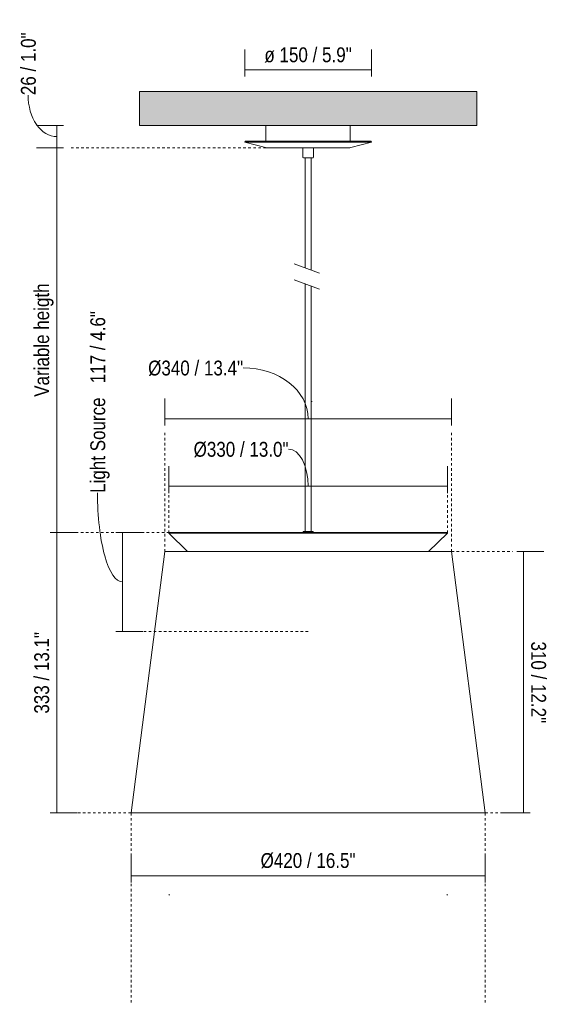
# Model space of a CAD drawing. Header units: millimetres. Extents: x 6253 to 8576, y 958 to 6863.
# Tile 1 of 3: x 6253 to 6878, y 958 to 2126. Entities that reach past the tile are written whole.
import ezdxf

# ---------------------------------------------------------------- set-up
doc = ezdxf.new("R2010")
doc.units = ezdxf.units.MM
doc.linetypes.add('Dash', pattern=[6, 3, -3])
doc.layers.add('A-ANNO-DIMS', color=7, linetype='Dash', lineweight=9, true_color=0xd2d2d2)
for name, color, linetype, lineweight in [('A-ANNO-DIMS-8', 7, 'Continuous', 9), ('A-CLNG', 7, 'Continuous', 9), ('A-DETL-THIN', 7, 'Continuous', 9), ('E-LITE-EQPM', 7, 'Continuous', 20)]:
    doc.layers.add(name, color=color, linetype=linetype, lineweight=lineweight)
doc.styles.add('Arial Narrow', font='ARIALN.TTF', dxfattribs={"height": 17.6})
doc.dimstyles.new('FARO_-_2_2mm_Arial_Narrow_mm_Inch_Left', dxfattribs={"dimscale": 304.8, "dimtxt": 18.012385, "dimasz": 0, "dimexe": 0.07874, "dimexo": 0.0625, "dimgap": 0.013123, "dimtad": 1, "dimdec": 0, "dimzin": 0, "dimdsep": 46, "dimtxsty": 'Arial Narrow', "dimblk1": 'NONE', "dimblk2": 'NONE', "dimsah": 1, "dimcen": 0.09, "dimadec": 0, "dimazin": 0, "dimtfac": 1, "dimtdec": 4, "dimtix": 1, "dimtmove": 1, "dimatfit": 3, "dimfxl": 0.026247, "dimfxlon": 1, "dimtvp": 1, "dimtolj": 1, "dimtzin": 0, "dimarcsym": 2})
doc.dimstyles.new('FARO_-_2_2mm_Arial_Narrow_mm_Inch_Left_1', dxfattribs={"dimscale": 304.8, "dimtxt": 18.012385, "dimasz": 0, "dimexe": 0.07874, "dimexo": 0.0625, "dimgap": 0.013123, "dimtad": 1, "dimdec": 0, "dimzin": 0, "dimdsep": 46, "dimtxsty": 'Arial Narrow', "dimblk1": 'NONE', "dimblk2": 'NONE', "dimsah": 1, "dimcen": 0.09, "dimadec": 0, "dimazin": 0, "dimtfac": 1, "dimtdec": 4, "dimtix": 1, "dimtmove": 0, "dimatfit": 3, "dimfxl": 0.026247, "dimfxlon": 1, "dimtvp": 1, "dimtolj": 1, "dimtzin": 0, "dimarcsym": 2})
doc.dimstyles.new('FARO_-_2_2mm_Arial_Narrow_mm_Inch_Right', dxfattribs={"dimscale": 304.8, "dimtxt": 18.012385, "dimasz": 0, "dimexe": 0.07874, "dimexo": 0.0625, "dimgap": 0.013123, "dimtad": 1, "dimdec": 0, "dimzin": 0, "dimdsep": 46, "dimtxsty": 'Arial Narrow', "dimblk1": 'NONE', "dimblk2": 'NONE', "dimsah": 1, "dimcen": 0.09, "dimadec": 0, "dimazin": 0, "dimtfac": 1, "dimtdec": 4, "dimtix": 1, "dimtmove": 0, "dimatfit": 3, "dimfxl": 0.026247, "dimfxlon": 1, "dimtvp": 1, "dimtolj": 1, "dimtzin": 0, "dimarcsym": 2})
doc.dimstyles.new('FARO_-_2_2mm_Arial_Narrow_mm_Inch_Right_1', dxfattribs={"dimscale": 304.8, "dimtxt": 18.012385, "dimasz": 0, "dimexe": 0.07874, "dimexo": 0.0625, "dimgap": 0.013123, "dimtad": 1, "dimdec": 0, "dimzin": 0, "dimdsep": 46, "dimtxsty": 'Arial Narrow', "dimblk1": 'NONE', "dimblk2": 'NONE', "dimsah": 1, "dimcen": 0.09, "dimadec": 0, "dimazin": 0, "dimtfac": 1, "dimtdec": 4, "dimtix": 1, "dimtmove": 1, "dimatfit": 3, "dimfxl": 0.026247, "dimfxlon": 1, "dimtvp": 1, "dimtolj": 1, "dimtzin": 0, "dimarcsym": 2})

# ---------------------------------------------------------------- blocks, each defined once
blk = doc.blocks.new('20308-89_ 20309-90_ 20309-91 - 20308 SAVOY White structure pendant lamp 20319 Shade-442929-Alzado_PDF')
at = {"layer": 'E-LITE-EQPM'}
for p, q in [((6545, 2000), (6545, 1981.5)), ((6545, 2000), (6545, 2000)), ((6593.3, 2000), (6593.2, 2000)), ((6600.7, 2000), (6600.7, 2000)), ((6644.9, 1981.5), (6644.9, 2000)), ((6644.9, 2000), (6644.9, 2000)), ((6520.3, 1981.5), (6520, 1980.3)), ((6520, 1980.3), (6544.5, 1973.9)), ((6603.6, 1980.3), (6520, 1980.3)), ((6603.5, 1981.5), (6520.3, 1981.5)), ((6669.6, 1981.5), (6603.5, 1981.5)), ((6669.9, 1980.3), (6603.6, 1980.3)), ((6645.4, 1973.9), (6670, 1980.3)), ((6670, 1980.3), (6669.7, 1981.5)), ((6545.4, 1973.8), (6544.5, 1973.9)), ((6588.5, 1973.8), (6588.5, 1962.7)), ((6598.2, 1973.8), (6598.2, 1973.8)), ((6601.5, 1962.7), (6601.5, 1973.8)), ((6645.4, 1973.9), (6644.5, 1973.8)), ((6591.5, 1961.8), (6591.5, 1831.3)), ((6598.4, 1828.8), (6598.4, 1961.8)), ((6591.5, 1812.2), (6591.5, 1518.5)), ((6598.4, 1518.5), (6598.4, 1809.7)), ((6430.5, 1517.2), (6430, 1516.7)), ((6430, 1516.7), (6452.1, 1494.6)), ((6430, 1516.7), (6754.3, 1516.7)), ((6430.5, 1517.2), (6753.8, 1517.2)), ((6588.5, 1517.5), (6588.5, 1517.2)), ((6601.5, 1517.2), (6601.5, 1517.5)), ((6737.8, 1494.6), (6760, 1516.7)), ((6759.4, 1517.2), (6753.8, 1517.2)), ((6759.9, 1516.7), (6754.3, 1516.7)), ((6760, 1516.7), (6759.4, 1517.2))]:
    blk.add_line(p, q, dxfattribs=at)
at = {"layer": 'E-LITE-EQPM', "flags": 128}
for points in [[(6588.5, 1973.8), (6579.8, 1973.8), (6570.9, 1973.8), (6563, 1973.8), (6556.2, 1973.8), (6550.9, 1973.8), (6547.3, 1973.8), (6545.6, 1973.8), (6545.4, 1973.8)], [(6545.4, 1973.8), (6546.3, 1973.8), (6549.1, 1973.8), (6553.6, 1973.8), (6559.8, 1973.8), (6567.2, 1973.8), (6575.7, 1973.8), (6584.9, 1973.8), (6594.6, 1973.8), (6600.7, 1973.8)], [(6589.4, 1961.8), (6588.6, 1962.2), (6588.5, 1962.7)], [(6601.5, 1962.7), (6601, 1961.9), (6600.5, 1961.8)], [(6600.7, 1973.8), (6610.1, 1973.8), (6619, 1973.8), (6626.9, 1973.8), (6633.7, 1973.8), (6639, 1973.8), (6642.6, 1973.8), (6644.3, 1973.8), (6644.5, 1973.8)], [(6644.5, 1973.8), (6643.6, 1973.8), (6640.8, 1973.8), (6636.3, 1973.8), (6630.2, 1973.8), (6622.7, 1973.8), (6614.2, 1973.8), (6605, 1973.8), (6601.5, 1973.8)], [(6589.4, 1961.8), (6590.3, 1961.8), (6592.7, 1961.8), (6595.9, 1961.8), (6598.8, 1961.8), (6600.4, 1961.8), (6600.5, 1961.8)], [(6589.6, 1961.8), (6589.5, 1961.8), (6589.4, 1961.8)], [(6588.5, 1517.5), (6588.9, 1518.3), (6589.5, 1518.5)], [(6592.8, 1518.5), (6590.4, 1518.5), (6589.5, 1518.5)], [(6589.5, 1518.5), (6590.4, 1518.5), (6591, 1518.5)], [(6600.5, 1518.5), (6599.5, 1518.5), (6597.1, 1518.5), (6593.9, 1518.5), (6592.8, 1518.5)], [(6598.9, 1518.5), (6599.5, 1518.5), (6600.5, 1518.5)], [(6600.5, 1518.5), (6601.3, 1518), (6601.5, 1517.5)]]:
    blk.add_lwpolyline(points, dxfattribs=at)
blk = doc.blocks.new('DIMBLOCK1-Alzado_PDF')
at = {"layer": 'A-ANNO-DIMS-8', "color": 251, "true_color": 0x5b5b5b, "transparency": 16777216}
for p, q in [((6305.1, 2000), (6273.1, 2000)), ((6297.1, 1973.8), (6297.1, 2000)), ((6297.1, 2000), (6305.1, 2000)), ((6305.1, 1973.8), (6273.1, 1973.8)), ((6297.1, 1973.8), (6305.1, 1973.8))]:
    blk.add_line(p, q, dxfattribs=at)
blk.add_ellipse((6297.1, 2036.1), major_axis=(0, 49.2), ratio=0.693291, start_param=1.570796, end_param=3.141593, dxfattribs=at)
at = {"layer": 'A-ANNO-DIMS-8', "color": 0, "transparency": 16777216, "insert": (6254.5, 2036.1), "char_height": 17.6, "width": 89.547, "attachment_point": 1, "rotation": 90, "line_spacing_factor": 0.974696, "style": 'Arial Narrow'}
blk.add_mtext('26 / 1.0"', dxfattribs=at)
blk = doc.blocks.new('_None')
blk = doc.blocks.new('DIMBLOCK2-Alzado_PDF')
at = {"layer": 'A-ANNO-DIMS-8', "color": 251, "true_color": 0x5b5b5b, "transparency": 16777216}
for p, q in [((6520, 2058.1), (6520, 2090.1)), ((6670, 2058.1), (6670, 2090.1)), ((6520, 2066.1), (6670, 2066.1)), ((6520, 2066.1), (6520, 2058.1)), ((6670, 2066.1), (6670, 2058.1))]:
    blk.add_line(p, q, dxfattribs=at)
at = {"layer": 'A-ANNO-DIMS-8', "color": 0, "transparency": 16777216, "insert": (6543.1, 2092.8), "char_height": 17.6, "width": 124.543, "attachment_point": 1, "line_spacing_factor": 0.974696, "style": 'Arial Narrow'}
blk.add_mtext('ø 150 / 5.9"', dxfattribs=at)
blk = doc.blocks.new('DIMBLOCK3-Alzado_PDF')
at = {"layer": 'A-ANNO-DIMS-8', "color": 251, "true_color": 0x5b5b5b, "transparency": 16777216}
for p, q in [((6430, 1571.9), (6430, 1596.1)), ((6760, 1571.9), (6760, 1596.1)), ((6430, 1572.1), (6760, 1572.1)), ((6430, 1572.1), (6430, 1564.1)), ((6760, 1572.1), (6760, 1564.1))]:
    blk.add_line(p, q, dxfattribs=at)
blk.add_ellipse((6571.8, 1572.1), major_axis=(0, 44.2), ratio=0.522272, start_param=4.712389, end_param=6.283185, dxfattribs=at)
at = {"layer": 'A-ANNO-DIMS-8', "color": 0, "transparency": 16777216, "insert": (6459.2, 1624.8), "char_height": 17.6, "width": 135.179, "attachment_point": 1, "line_spacing_factor": 0.974696, "style": 'Arial Narrow'}
blk.add_mtext('Ø330 / 13.0"', dxfattribs=at)
blk = doc.blocks.new('DIMBLOCK4-Alzado_PDF')
at = {"layer": 'A-ANNO-DIMS-8', "color": 251, "true_color": 0x5b5b5b, "transparency": 16777216}
for p, q in [((6425, 1644.1), (6425, 1676.1)), ((6765, 1644.1), (6765, 1676.1)), ((6425, 1652.1), (6765, 1652.1)), ((6425, 1652.1), (6425, 1644.1)), ((6765, 1652.1), (6765, 1644.1))]:
    blk.add_line(p, q, dxfattribs=at)
blk.add_ellipse((6518, 1652.1), major_axis=(77, 0), ratio=0.787511, start_param=0, end_param=1.570796, dxfattribs=at)
at = {"layer": 'A-ANNO-DIMS-8', "color": 0, "transparency": 16777216, "insert": (6405.3, 1721.2), "char_height": 17.6, "width": 135.179, "attachment_point": 1, "line_spacing_factor": 0.974696, "style": 'Arial Narrow'}
blk.add_mtext('Ø340 / 13.4"', dxfattribs=at)
blk = doc.blocks.new('DIMBLOCK5-Alzado_PDF')
at = {"layer": 'A-ANNO-DIMS-8', "color": 251, "true_color": 0x5b5b5b, "transparency": 16777216}
for p, q in [((6385, 1110.1), (6385, 1134.2)), ((6805, 1110.1), (6805, 1134.2)), ((6385, 1110.2), (6805, 1110.2)), ((6385, 1110.2), (6385, 1102.2)), ((6805, 1110.2), (6805, 1102.2))]:
    blk.add_line(p, q, dxfattribs=at)
at = {"layer": 'A-ANNO-DIMS-8', "color": 0, "transparency": 16777216, "insert": (6538.6, 1137), "char_height": 17.6, "width": 135.179, "attachment_point": 1, "line_spacing_factor": 0.974696, "style": 'Arial Narrow'}
blk.add_mtext('Ø420 / 16.5"', dxfattribs=at)
blk = doc.blocks.new('DIMBLOCK6-Alzado_PDF')
at = {"layer": 'A-ANNO-DIMS-8', "color": 251, "true_color": 0x5b5b5b, "transparency": 16777216}
for p, q in [((6842.3, 1494.6), (6874.3, 1494.6)), ((6850.3, 1494.6), (6842.3, 1494.6)), ((6850.3, 1184.6), (6850.3, 1494.6)), ((6850.4, 1184.6), (6826.3, 1184.6)), ((6850.3, 1184.6), (6858.3, 1184.6))]:
    blk.add_line(p, q, dxfattribs=at)
at = {"layer": 'A-ANNO-DIMS-8', "color": 0, "transparency": 16777216, "insert": (6877, 1388), "char_height": 17.6, "width": 116.309, "attachment_point": 1, "rotation": 270, "line_spacing_factor": 0.974696, "style": 'Arial Narrow'}
blk.add_mtext('310 / 12.2"', dxfattribs=at)
blk = doc.blocks.new('DIMBLOCK7-Alzado_PDF')
at = {"layer": 'A-ANNO-DIMS-8', "color": 251, "true_color": 0x5b5b5b, "transparency": 16777216}
for p, q in [((6297.1, 1517.2), (6289.1, 1517.2)), ((6296.9, 1517.2), (6321.1, 1517.2)), ((6297.1, 1517.2), (6297.1, 1184.6)), ((6297.1, 1184.6), (6289.1, 1184.6)), ((6296.9, 1184.6), (6321.1, 1184.6))]:
    blk.add_line(p, q, dxfattribs=at)
at = {"layer": 'A-ANNO-DIMS-8', "color": 0, "transparency": 16777216, "insert": (6270.3, 1302.4), "char_height": 17.6, "width": 116.309, "attachment_point": 1, "rotation": 90, "line_spacing_factor": 0.974696, "style": 'Arial Narrow'}
blk.add_mtext('333 / 13.1"', dxfattribs=at)
blk = doc.blocks.new('DIMBLOCK8-Alzado_PDF')
at = {"layer": 'A-ANNO-DIMS-8', "color": 251, "true_color": 0x5b5b5b, "transparency": 16777216}
for p, q in [((6305.1, 1973.8), (6273.1, 1973.8)), ((6297.1, 1973.8), (6297.1, 1517.2)), ((6297.1, 1973.8), (6305.1, 1973.8)), ((6297.1, 1517.2), (6289.1, 1517.2)), ((6296.9, 1517.2), (6321.1, 1517.2))]:
    blk.add_line(p, q, dxfattribs=at)
at = {"layer": 'A-ANNO-DIMS-8', "color": 0, "transparency": 16777216, "insert": (6270.3, 1678.3), "char_height": 17.6, "width": 161.254, "attachment_point": 1, "rotation": 90, "line_spacing_factor": 0.974696, "style": 'Arial Narrow'}
blk.add_mtext('Variable heigth', dxfattribs=at)
blk = doc.blocks.new('DIMBLOCK9-Alzado_PDF')
at = {"layer": 'A-ANNO-DIMS-8', "color": 251, "true_color": 0x5b5b5b, "transparency": 16777216}
for p, q in [((6374.9, 1517.2), (6366.9, 1517.2)), ((6374.8, 1517.2), (6398.9, 1517.2)), ((6374.9, 1517.2), (6374.9, 1400)), ((6374.9, 1400), (6366.9, 1400)), ((6374.8, 1400), (6398.9, 1400))]:
    blk.add_line(p, q, dxfattribs=at)
blk.add_ellipse((6374.9, 1564.3), major_axis=(0, 105.7), ratio=0.280954, start_param=1.570796, end_param=3.141593, dxfattribs=at)
at = {"layer": 'A-ANNO-DIMS-8', "color": 0, "transparency": 16777216, "insert": (6336.8, 1564.3), "char_height": 17.6, "width": 259.035, "attachment_point": 1, "rotation": 90, "line_spacing_factor": 0.974696, "style": 'Arial Narrow'}
blk.add_mtext('Light Source   117 / 4.6"', dxfattribs=at)

msp = doc.modelspace()

# ---------------------------------------------------------------- hatches: boundary and pattern name
at = {"layer": 'A-CLNG', "true_color": 0xe8e8e8}
msp.add_hatch(color=254, dxfattribs=at).paths.add_polyline_path([(6598.2, 2000), (6795, 2000), (6795, 2040.5), (6395, 2040.5), (6395, 2000), (6595.8, 2000)], flags=0)

# ---------------------------------------------------------------- linework, layer by layer
at = {"layer": 'A-ANNO-DIMS'}
for p, q in [((6545, 1973.8), (6311, 1973.8)), ((6425, 1494.6), (6425, 1636.6)), ((6765, 1494.6), (6765, 1636.6)), ((6430, 1516.7), (6430, 1581.7)), ((6760, 1516.7), (6760, 1581.7)), ((6430.5, 1517.2), (6305.4, 1517.2)), ((6765, 1494.6), (6837.4, 1494.6)), ((6595, 1400), (6368, 1400)), ((6385, 1184.6), (6305.4, 1184.6)), ((6385, 1184.6), (6385, 957.6)), ((6805, 1184.6), (6856.3, 1184.6)), ((6805, 1184.6), (6805, 957.6))]:
    msp.add_line(p, q, dxfattribs=at)
at = {"layer": 'A-CLNG'}
for p, q in [((6395, 2040.5), (6795, 2040.5)), ((6395, 2000), (6395, 2040.5)), ((6795, 2040.5), (6795, 2000)), ((6795, 2000), (6395, 2000))]:
    msp.add_line(p, q, dxfattribs=at)
at = {"layer": 'A-DETL-THIN'}
for p, q in [((6425, 1494.6), (6385, 1184.6)), ((6765, 1494.6), (6425, 1494.6)), ((6805, 1184.6), (6765, 1494.6)), ((6385, 1184.6), (6805, 1184.6))]:
    msp.add_line(p, q, dxfattribs=at)
at = {"layer": 'E-LITE-EQPM'}
for p, q in [((6545, 2000), (6545, 1981.5)), ((6644.9, 2000), (6644.9, 1981.5)), ((6520, 1980.3), (6520.3, 1981.5)), ((6670, 1980.3), (6669.7, 1981.5)), ((6608.5, 1825.1), (6578.5, 1836.1)), ((6578.5, 1817), (6608.5, 1806.1)), ((6599, 1672.6), (6599.8, 1672.6)), ((6595, 1516.5), (6595.7, 1516.5)), ((6430, 1087.1), (6430.5, 1087.7)), ((6760, 1087.1), (6759.4, 1087.7))]:
    msp.add_line(p, q, dxfattribs=at)

# ---------------------------------------------------------------- block references
msp.add_blockref('20308-89_ 20309-90_ 20309-91 - 20308 SAVOY White structure pendant lamp 20319 Shade-442929-Alzado_PDF', (0, 0), dxfattribs=at)

# ---------------------------------------------------------------- dimensions: what is measured, and where the dimension line sits
at = {"layer": 'A-ANNO-DIMS', "color": 251, "linetype": 'Continuous', "true_color": 0x5b5b5b}
dim = msp.add_linear_dim(base=(6297.1, 2000), p1=(6305.1, 1973.8), p2=(6305.1, 2000), angle=90, dimstyle='FARO_-_2_2mm_Arial_Narrow_mm_Inch_Left', override={"dimpost": '<>', "dimfxl": 26.2}, dxfattribs=at)
dim.commit()
dim.dimension.update_dxf_attribs({"geometry": 'DIMBLOCK1-Alzado_PDF', "text_midpoint": (6266.3, 2080.8), "dimtype": 160, "text_rotation": 90})
for base, p1, p2, text, override, picture, middle in [((6670, 2066.1), (6520, 2058.1), (6670, 2058.1), 'ø <>', {"dimpost": '<>', "dimfxl": 150}, 'DIMBLOCK2-Alzado_PDF', (6595, 2081.5)), ((6805, 1110.2), (6385, 1102.2), (6805, 1102.2), 'Ø<>', {"dimpost": '<>', "dimfxl": 420}, 'DIMBLOCK5-Alzado_PDF', (6595, 1125.8))]:
    dim = msp.add_linear_dim(base=base, p1=p1, p2=p2, text=text, dimstyle='FARO_-_2_2mm_Arial_Narrow_mm_Inch_Right', override=override, dxfattribs=at)
    dim.commit()
    dim.dimension.update_dxf_attribs({"geometry": picture, "text_midpoint": middle})
dim = msp.add_linear_dim(base=(6297.1, 1517.2), p1=(6305.1, 1973.8), p2=(6289.1, 1517.2), angle=90, text='Variable heigth', dimstyle='FARO_-_2_2mm_Arial_Narrow_mm_Inch_Left_1', override={"dimpost": '<>', "dimfxl": 456.831208}, dxfattribs=at)
dim.commit()
dim.dimension.update_dxf_attribs({"geometry": 'DIMBLOCK8-Alzado_PDF', "text_midpoint": (6281.7, 1745.5)})
dim = msp.add_linear_dim(base=(6374.9, 1400), p1=(6366.9, 1517.2), p2=(6366.9, 1400), angle=90, text='Light Source   <>', dimstyle='FARO_-_2_2mm_Arial_Narrow_mm_Inch_Left', override={"dimpost": '<>', "dimfxl": 117.238872}, dxfattribs=at)
dim.commit()
dim.dimension.update_dxf_attribs({"geometry": 'DIMBLOCK9-Alzado_PDF', "text_midpoint": (6348.5, 1693.8), "dimtype": 160, "text_rotation": 90})
for base, p1, p2, override, picture, middle in [((6765, 1652.1), (6425, 1644.1), (6765, 1644.1), {"dimpost": '<>', "dimfxl": 340}, 'DIMBLOCK4-Alzado_PDF', (6472.9, 1709.4)), ((6760, 1572.1), (6430, 1564.1), (6760, 1564.1), {"dimpost": '<>', "dimfxl": 330}, 'DIMBLOCK3-Alzado_PDF', (6526.8, 1613))]:
    dim = msp.add_linear_dim(base=base, p1=p1, p2=p2, text='Ø<>', dimstyle='FARO_-_2_2mm_Arial_Narrow_mm_Inch_Right_1', override=override, dxfattribs=at)
    dim.commit()
    dim.dimension.update_dxf_attribs({"geometry": picture, "text_midpoint": middle, "dimtype": 160})
for base, p1, p2, dimstyle, override, picture, middle in [((6297.1, 1184.6), (6289.1, 1517.2), (6289.1, 1184.6), 'FARO_-_2_2mm_Arial_Narrow_mm_Inch_Left_1', {"dimpost": '<>', "dimfxl": 332.676598}, 'DIMBLOCK7-Alzado_PDF', (6281.7, 1350.9)), ((6850.3, 1494.6), (6858.3, 1184.6), (6842.3, 1494.6), 'FARO_-_2_2mm_Arial_Narrow_mm_Inch_Right', {"dimtad": 4, "dimpost": '<>', "dimfxl": 310.412629}, 'DIMBLOCK6-Alzado_PDF', (6865.6, 1339.6))]:
    dim = msp.add_linear_dim(base=base, p1=p1, p2=p2, angle=90, dimstyle=dimstyle, override=override, dxfattribs=at)
    dim.commit()
    dim.dimension.update_dxf_attribs({"geometry": picture, "text_midpoint": middle})

doc.saveas('drawing.dxf')
